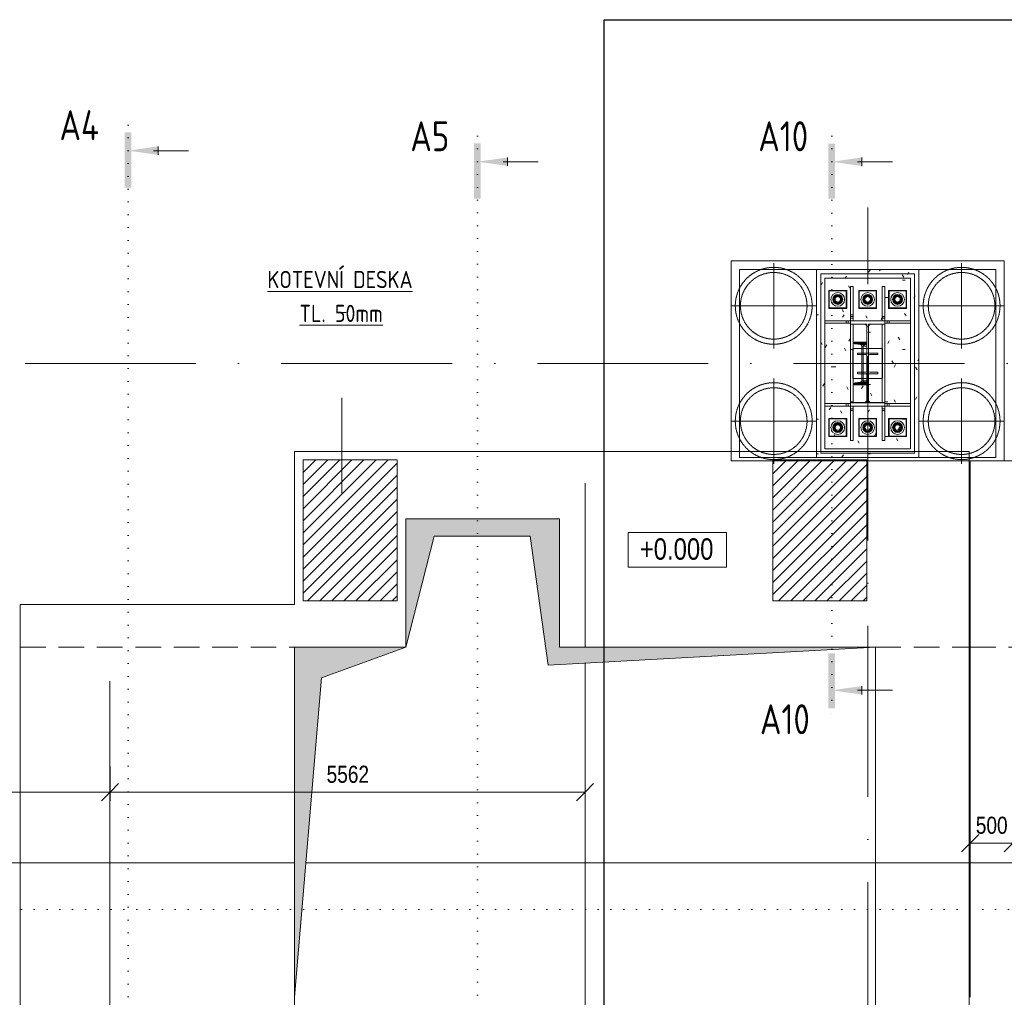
# Model space of a CAD drawing. Header units: millimetres. Extents: x 75701 to 402820, y 135 to 33652.
# Tile 20 of 52: x 127840 to 139370, y 21070 to 32514. Entities that reach past the tile are written whole.
import ezdxf

# ---------------------------------------------------------------- set-up
doc = ezdxf.new("R2010")
doc.units = ezdxf.units.MM
for name, pattern in [('A_CARA_07', [7, 5, -2]), ('A_CARA_15', [7.6, 5, -1.3, 0, -1.3]), ('Tečkovaná 1_5mm', [150, 0, -150]), ('Čerchovaná 20mm', [3000, 2000, -500, 0, -500]), ('Čárkovaná 3mm_mezera 1_5', [450, 300, -150])]:
    doc.linetypes.add(name, pattern=pattern)
for name, color, linetype, lineweight in [('11542_003_OK-HALA_TaO-1_ET_R01_AciS_2025-04-14_sloupy_dwg', 150, 'Continuous', 9), ('CA_KOTY', 3, 'Continuous', 9), ('CA_KOTY-100', 3, 'Continuous', 9), ('CA_NEVHRA', 3, 'A_CARA_07', 9), ('CA_OSY', 5, 'A_CARA_15', 9), ('CA_POHHRA18', 9, 'Continuous', 9), ('CA_POHHRA25', 7, 'Continuous', 13), ('CA_PSVBUB', 3, 'Continuous', 9), ('CA_REZYZNACKY', 1, 'Continuous', 9), ('CA_ZAKLADY25', 7, 'Continuous', 13), ('Konstrukční přípoje', 7, 'Continuous', 13), ('Konstrukční výztuhy', 7, 'Continuous', 13), ('SS_HALA_TaO-DODAVKA_STAVEBNI', 150, 'Continuous', 9), ('SS_HALA_TaO-PODLITI', 150, 'Continuous', 9), ('SS_HALA_TaO-SLOUP', 150, 'Continuous', 9), ('SS_HALA_TaO-SLOUP-R01', 150, 'Continuous', 9)]:
    doc.layers.add(name, color=color, linetype=linetype, lineweight=lineweight)
doc.styles.add('Arial_2', font='arial.ttf', dxfattribs={"width": 0.8, "height": 200})
doc.styles.add('Arial_3', font='arial.ttf', dxfattribs={"width": 0.8, "height": 250})
doc.styles.add('ISOCPEUR', font='isocpeur.ttf', dxfattribs={"width": 0.85, "height": 200})
doc.styles.add('ISOCPEUR_B', font='txt', dxfattribs={"width": 0.8, "height": 350})
doc.dimstyles.new('HP_Přímá_-_2_mm_Ariel_1-100', dxfattribs={"dimscale": 304.8, "dimtxt": 204.05188, "dimasz": 0.656168, "dimexe": 0.328084, "dimexo": 0.0625, "dimgap": 0.164042, "dimtad": 1, "dimdec": 0, "dimzin": 0, "dimdsep": 46, "dimtxsty": 'Arial_2', "dimblk1": 'OBLIQUE', "dimblk2": 'OBLIQUE', "dimsah": 1, "dimcen": 0.09, "dimazin": 0, "dimtfac": 1, "dimtdec": 4, "dimtix": 1, "dimtmove": 0, "dimatfit": 3, "dimfxl": 0.984252, "dimfxlon": 1, "dimtvp": 1, "dimtolj": 1, "dimtzin": 0, "dimarcsym": 2})
pattern_1 = [(45, (-140, 0), (-70.71068, 70.71068), [])]

# ---------------------------------------------------------------- blocks, each defined once
blk = doc.blocks.new('11542_003_OK-HALA_TaO-1_ET_R01_AciS_2025-04-14_sloupy_dwg-V8-525_600')
at = {"layer": '11542_003_OK-HALA_TaO-1_ET_R01_AciS_2025-04-14_sloupy_dwg'}
for p, q in [((137970, 28990), (137570, 28990)), ((137570, 28990), (137570, 28950)), ((137570, 28950), (137760, 28950)), ((137760, 28950), (137760, 28030)), ((137780, 28030), (137780, 28950)), ((137780, 28950), (137970, 28950)), ((137970, 28950), (137970, 28990)), ((137760, 28740), (137613, 28740)), ((137613, 28740), (137613, 28729)), ((137623, 28718), (137684, 28710)), ((137735, 28710), (137760, 28713)), ((137760, 28713), (137760, 28740)), ((137700, 28692), (137700, 28288)), ((137719, 28288), (137719, 28692)), ((137613, 28251), (137613, 28240)), ((137684, 28270), (137623, 28262)), ((137760, 28267), (137735, 28270)), ((137760, 28240), (137760, 28267)), ((137613, 28240), (137760, 28240)), ((137760, 28030), (137570, 28030)), ((137570, 28030), (137570, 27990)), ((137970, 28030), (137780, 28030)), ((137970, 27990), (137970, 28030)), ((137570, 27990), (137970, 27990))]:
    blk.add_line(p, q, dxfattribs=at)
at = {"layer": '11542_003_OK-HALA_TaO-1_ET_R01_AciS_2025-04-14_sloupy_dwg', "flags": 128}
for points in [[(137613, 28729), (137613, 28726), (137614, 28724), (137616, 28722), (137618, 28720), (137620, 28719), (137623, 28718)], [(137684, 28710), (137688, 28709), (137692, 28707), (137696, 28704), (137698, 28700), (137700, 28696), (137700, 28692)], [(137719, 28692), (137720, 28696), (137721, 28700), (137724, 28704), (137727, 28707), (137731, 28709), (137735, 28710)], [(137623, 28262), (137620, 28261), (137618, 28260), (137616, 28258), (137614, 28256), (137613, 28254), (137613, 28251)], [(137700, 28288), (137700, 28284), (137698, 28280), (137696, 28276), (137692, 28273), (137688, 28271), (137684, 28270)], [(137735, 28270), (137731, 28271), (137727, 28273), (137724, 28276), (137721, 28280), (137720, 28284), (137719, 28288)]]:
    blk.add_lwpolyline(points, dxfattribs=at)
at = {"layer": 'SS_HALA_TaO-DODAVKA_STAVEBNI'}
for p, q in [((137420, 29292), (137375, 29266)), ((137375, 29266), (137420, 29292)), ((137465, 29266), (137420, 29292)), ((137420, 29292), (137465, 29266)), ((137770, 29292), (137725, 29266)), ((137725, 29266), (137770, 29292)), ((137815, 29266), (137770, 29292)), ((137770, 29292), (137815, 29266)), ((138120, 29292), (138075, 29266)), ((138075, 29266), (138120, 29292)), ((138165, 29266), (138120, 29292)), ((138120, 29292), (138165, 29266)), ((137375, 29266), (137375, 29214)), ((137375, 29214), (137375, 29266)), ((137375, 29214), (137420, 29188)), ((137420, 29188), (137375, 29214)), ((137420, 29188), (137465, 29214)), ((137465, 29214), (137420, 29188)), ((137465, 29214), (137465, 29266)), ((137465, 29266), (137465, 29214)), ((137725, 29266), (137725, 29214)), ((137725, 29214), (137725, 29266)), ((137725, 29214), (137770, 29188)), ((137770, 29188), (137725, 29214)), ((137770, 29188), (137815, 29214)), ((137815, 29214), (137770, 29188)), ((137815, 29214), (137815, 29266)), ((137815, 29266), (137815, 29214)), ((138075, 29266), (138075, 29214)), ((138075, 29214), (138075, 29266)), ((138075, 29214), (138120, 29188)), ((138120, 29188), (138075, 29214)), ((138120, 29188), (138165, 29214)), ((138165, 29214), (138120, 29188)), ((138165, 29214), (138165, 29266)), ((138165, 29266), (138165, 29214)), ((137420, 27792), (137375, 27766)), ((137375, 27766), (137420, 27792)), ((137465, 27766), (137420, 27792)), ((137420, 27792), (137465, 27766)), ((137770, 27792), (137725, 27766)), ((137725, 27766), (137770, 27792)), ((137815, 27766), (137770, 27792)), ((137770, 27792), (137815, 27766)), ((138120, 27792), (138075, 27766)), ((138075, 27766), (138120, 27792)), ((138165, 27766), (138120, 27792)), ((138120, 27792), (138165, 27766)), ((137375, 27766), (137375, 27714)), ((137375, 27714), (137375, 27766)), ((137375, 27714), (137420, 27688)), ((137420, 27688), (137375, 27714)), ((137420, 27688), (137465, 27714)), ((137465, 27714), (137420, 27688)), ((137465, 27714), (137465, 27766)), ((137465, 27766), (137465, 27714)), ((137725, 27766), (137725, 27714)), ((137725, 27714), (137725, 27766)), ((137725, 27714), (137770, 27688)), ((137770, 27688), (137725, 27714)), ((137770, 27688), (137815, 27714)), ((137815, 27714), (137770, 27688)), ((137815, 27714), (137815, 27766)), ((137815, 27766), (137815, 27714)), ((138075, 27766), (138075, 27714)), ((138075, 27714), (138075, 27766)), ((138075, 27714), (138120, 27688)), ((138120, 27688), (138075, 27714)), ((138120, 27688), (138165, 27714)), ((138165, 27714), (138120, 27688)), ((138165, 27714), (138165, 27766)), ((138165, 27766), (138165, 27714))]:
    blk.add_line(p, q, dxfattribs=at)
for centre, radius, start, end in [((137420, 29240), 57.5, 0, 180), ((137420, 29240), 57.5, 0, 180), ((137770, 29240), 57.5, 0, 180), ((137770, 29240), 57.5, 0, 180), ((138120, 29240), 57.5, 0, 180), ((138120, 29240), 57.5, 0, 180), ((137420, 29240), 57.5, 180, 0), ((137420, 29240), 57.5, 180, 0), ((137420, 29240), 32, 0, 180), ((137420, 29240), 32, 0, 180), ((137420, 29240), 32, 0, 180), ((137420, 29240), 32, 0, 180), ((137420, 29240), 32, 180, 0), ((137420, 29240), 32, 180, 0), ((137420, 29240), 32, 180, 0), ((137420, 29240), 32, 180, 0), ((137770, 29240), 57.5, 180, 0), ((137770, 29240), 57.5, 180, 0), ((137770, 29240), 32, 0, 180), ((137770, 29240), 32, 0, 180), ((137770, 29240), 32, 0, 180), ((137770, 29240), 32, 0, 180), ((137770, 29240), 32, 180, 0), ((137770, 29240), 32, 180, 0), ((137770, 29240), 32, 180, 0), ((137770, 29240), 32, 180, 0), ((138120, 29240), 57.5, 180, 0), ((138120, 29240), 57.5, 180, 0), ((138120, 29240), 32, 0, 180), ((138120, 29240), 32, 0, 180), ((138120, 29240), 32, 0, 180), ((138120, 29240), 32, 0, 180), ((138120, 29240), 32, 180, 0), ((138120, 29240), 32, 180, 0), ((138120, 29240), 32, 180, 0), ((138120, 29240), 32, 180, 0), ((137420, 27740), 57.5, 0, 180), ((137420, 27740), 57.5, 0, 180), ((137770, 27740), 57.5, 0, 180), ((137770, 27740), 57.5, 0, 180), ((138120, 27740), 57.5, 0, 180), ((138120, 27740), 57.5, 0, 180), ((137420, 27740), 57.5, 180, 0), ((137420, 27740), 57.5, 180, 0), ((137420, 27740), 32, 0, 180), ((137420, 27740), 32, 0, 180), ((137420, 27740), 32, 0, 180), ((137420, 27740), 32, 0, 180), ((137420, 27740), 32, 180, 0), ((137420, 27740), 32, 180, 0), ((137420, 27740), 32, 180, 0), ((137420, 27740), 32, 180, 0), ((137770, 27740), 57.5, 180, 0), ((137770, 27740), 57.5, 180, 0), ((137770, 27740), 32, 0, 180), ((137770, 27740), 32, 0, 180), ((137770, 27740), 32, 0, 180), ((137770, 27740), 32, 0, 180), ((137770, 27740), 32, 180, 0), ((137770, 27740), 32, 180, 0), ((137770, 27740), 32, 180, 0), ((137770, 27740), 32, 180, 0), ((138120, 27740), 57.5, 180, 0), ((138120, 27740), 57.5, 180, 0), ((138120, 27740), 32, 0, 180), ((138120, 27740), 32, 0, 180), ((138120, 27740), 32, 0, 180), ((138120, 27740), 32, 0, 180), ((138120, 27740), 32, 180, 0), ((138120, 27740), 32, 180, 0), ((138120, 27740), 32, 180, 0), ((138120, 27740), 32, 180, 0)]:
    blk.add_arc(centre, radius, start, end, dxfattribs=at)
at = {"layer": 'SS_HALA_TaO-PODLITI'}
for p, q in [((138320, 29540), (137220, 29540)), ((137220, 29540), (138320, 29540)), ((137220, 29540), (137220, 27440)), ((137220, 27440), (137220, 29540)), ((138320, 27440), (138320, 29540)), ((138320, 29540), (138320, 27440)), ((137220, 27440), (138320, 27440)), ((138320, 27440), (137220, 27440))]:
    blk.add_line(p, q, dxfattribs=at)
at = {"layer": 'SS_HALA_TaO-SLOUP'}
for p, q in [((137270, 27490), (137270, 29490)), ((137270, 29490), (137270, 27490)), ((137270, 29490), (138270, 29490)), ((138270, 29490), (137270, 29490)), ((138270, 29490), (138270, 27490)), ((138270, 27490), (138270, 29490)), ((137525, 29345), (137315, 29345)), ((137315, 29345), (137525, 29345)), ((137315, 29345), (137315, 29135)), ((137315, 29135), (137315, 29345)), ((137525, 29135), (137525, 29345)), ((137525, 29345), (137525, 29135)), ((137570, 29390), (137600, 29390)), ((137600, 29390), (137570, 29390)), ((137570, 29390), (137570, 29040)), ((137570, 29020), (137570, 29390)), ((137600, 29040), (137600, 29390)), ((137600, 29390), (137600, 29020)), ((137875, 29345), (137665, 29345)), ((137665, 29345), (137875, 29345)), ((137665, 29345), (137665, 29135)), ((137665, 29135), (137665, 29345)), ((137875, 29135), (137875, 29345)), ((137875, 29345), (137875, 29135)), ((137940, 29390), (137940, 29040)), ((137940, 29020), (137940, 29390)), ((137940, 29390), (137970, 29390)), ((137940, 29390), (137970, 29390)), ((137970, 29040), (137970, 29390)), ((137970, 29390), (137970, 29020)), ((138225, 29345), (138015, 29345)), ((138015, 29345), (138225, 29345)), ((138015, 29345), (138015, 29135)), ((138015, 29135), (138015, 29345)), ((138225, 29135), (138225, 29345)), ((138225, 29345), (138225, 29135)), ((137315, 29135), (137525, 29135)), ((137525, 29135), (137315, 29135)), ((137665, 29135), (137875, 29135)), ((137875, 29135), (137665, 29135)), ((138015, 29135), (138225, 29135)), ((138225, 29135), (138015, 29135)), ((137520, 28990), (137270, 28990)), ((137270, 28990), (137540, 28990)), ((137270, 28960), (137270, 28990)), ((137270, 28960), (137270, 28990)), ((137270, 28960), (137520, 28960)), ((137540, 28960), (137270, 28960)), ((137570, 28990), (137520, 28990)), ((137520, 28990), (137520, 28960)), ((137520, 28960), (137570, 28960)), ((137540, 28990), (137570, 28990)), ((137540, 28960), (137540, 28990)), ((137570, 28960), (137540, 28960)), ((137570, 29040), (137570, 28990)), ((137600, 29040), (137570, 29040)), ((137600, 29020), (137570, 29020)), ((137570, 28990), (137570, 29020)), ((137570, 28990), (137570, 28950)), ((137970, 28990), (137570, 28990)), ((137600, 28990), (137570, 28990)), ((137600, 28990), (137570, 28990)), ((137570, 28960), (137570, 28990)), ((137570, 28960), (137570, 28990)), ((137570, 28950), (137760, 28950)), ((137600, 28950), (137570, 28950)), ((137570, 28950), (137570, 28030)), ((137600, 28950), (137570, 28950)), ((137570, 28030), (137570, 28950)), ((137570, 28949), (137740, 28949)), ((137740, 28949), (137570, 28949)), ((137570, 28031), (137570, 28949)), ((137570, 28949), (137570, 28031)), ((137600, 28990), (137600, 29040)), ((137600, 29020), (137600, 28990)), ((137600, 28030), (137600, 28950)), ((137600, 28950), (137600, 28030)), ((137740, 28949), (137760, 28929)), ((137760, 28929), (137740, 28949)), ((137760, 28950), (137760, 28030)), ((137780, 28950), (137970, 28950)), ((137780, 28030), (137780, 28950)), ((137780, 28929), (137800, 28949)), ((137800, 28949), (137780, 28929)), ((137800, 28949), (137970, 28949)), ((137970, 28949), (137800, 28949)), ((137970, 29040), (137940, 29040)), ((137940, 29040), (137940, 28990)), ((137940, 28990), (137940, 29020)), ((137940, 29020), (137970, 29020)), ((137940, 28990), (137970, 28990)), ((137940, 28990), (137970, 28990)), ((137940, 28950), (137940, 28030)), ((137970, 28950), (137940, 28950)), ((137970, 28950), (137940, 28950)), ((137940, 28030), (137940, 28950)), ((137970, 28990), (137970, 29040)), ((137970, 29020), (137970, 28990)), ((137970, 28950), (137970, 28990)), ((137970, 28990), (138000, 28990)), ((137970, 28960), (137970, 28990)), ((137970, 28960), (137970, 28990)), ((138020, 28990), (137970, 28990)), ((138000, 28960), (137970, 28960)), ((137970, 28960), (138020, 28960)), ((137970, 28030), (137970, 28950)), ((137970, 28950), (137970, 28030)), ((137970, 28949), (137970, 28031)), ((137970, 28031), (137970, 28949)), ((138000, 28990), (138270, 28990)), ((138000, 28960), (138000, 28990)), ((138270, 28960), (138000, 28960)), ((138270, 28990), (138020, 28990)), ((138020, 28960), (138020, 28990)), ((138020, 28960), (138270, 28960)), ((138270, 28990), (138270, 28960)), ((138270, 28960), (138270, 28990)), ((137760, 28929), (137760, 28051)), ((137760, 28051), (137760, 28929)), ((137780, 28051), (137780, 28929)), ((137780, 28929), (137780, 28051)), ((137650, 28610), (137890, 28610)), ((137890, 28610), (137650, 28610)), ((137650, 28593), (137650, 28610)), ((137650, 28610), (137650, 28593)), ((137890, 28610), (137890, 28593)), ((137890, 28593), (137890, 28610)), ((137744, 28593), (137650, 28593)), ((137650, 28593), (137744, 28593)), ((137765, 28408), (137765, 28572)), ((137765, 28572), (137765, 28408)), ((137775, 28572), (137775, 28408)), ((137775, 28408), (137775, 28572)), ((137890, 28593), (137796, 28593)), ((137796, 28593), (137890, 28593)), ((137650, 28387), (137744, 28387)), ((137744, 28387), (137650, 28387)), ((137650, 28370), (137650, 28387)), ((137650, 28387), (137650, 28370)), ((137890, 28370), (137650, 28370)), ((137650, 28370), (137890, 28370)), ((137796, 28387), (137890, 28387)), ((137890, 28387), (137796, 28387)), ((137890, 28387), (137890, 28370)), ((137890, 28370), (137890, 28387)), ((137270, 27990), (137270, 28020)), ((137270, 28020), (137270, 27990)), ((137520, 28020), (137270, 28020)), ((137270, 28020), (137540, 28020)), ((137570, 28020), (137520, 28020)), ((137520, 28020), (137520, 27990)), ((137540, 28020), (137540, 27990)), ((137540, 28020), (137570, 28020)), ((137740, 28031), (137570, 28031)), ((137570, 28031), (137740, 28031)), ((137760, 28030), (137570, 28030)), ((137570, 28030), (137570, 27990)), ((137570, 28030), (137600, 28030)), ((137600, 28030), (137570, 28030)), ((137570, 28020), (137570, 27990)), ((137570, 28020), (137570, 27990)), ((137760, 28051), (137740, 28031)), ((137740, 28031), (137760, 28051)), ((137800, 28031), (137780, 28051)), ((137780, 28051), (137800, 28031)), ((137970, 28030), (137780, 28030)), ((137970, 28031), (137800, 28031)), ((137800, 28031), (137970, 28031)), ((137940, 28030), (137970, 28030)), ((137970, 28030), (137940, 28030)), ((137970, 27990), (137970, 28030)), ((138020, 28020), (137970, 28020)), ((137970, 28020), (137970, 27990)), ((137970, 28020), (137970, 27990)), ((137970, 28020), (138000, 28020)), ((138000, 28020), (138000, 27990)), ((138000, 28020), (138270, 28020)), ((138020, 27990), (138020, 28020)), ((138270, 28020), (138020, 28020)), ((138270, 28020), (138270, 27990)), ((138270, 28020), (138270, 27990)), ((137270, 27990), (137520, 27990)), ((137540, 27990), (137270, 27990)), ((137520, 27990), (137570, 27990)), ((137570, 27990), (137540, 27990)), ((137570, 27990), (137970, 27990)), ((137570, 27990), (137570, 27940)), ((137600, 27990), (137570, 27990)), ((137600, 27990), (137570, 27990)), ((137570, 27960), (137570, 27990)), ((137600, 27960), (137570, 27960)), ((137570, 27590), (137570, 27960)), ((137570, 27940), (137600, 27940)), ((137570, 27940), (137570, 27590)), ((137600, 27940), (137600, 27990)), ((137600, 27990), (137600, 27960)), ((137600, 27960), (137600, 27590)), ((137600, 27590), (137600, 27940)), ((137940, 27960), (137940, 27990)), ((137940, 27990), (137970, 27990)), ((137940, 27990), (137970, 27990)), ((137940, 27990), (137940, 27940)), ((137940, 27590), (137940, 27960)), ((137940, 27960), (137970, 27960)), ((137940, 27940), (137940, 27590)), ((137940, 27940), (137970, 27940)), ((137970, 27990), (137970, 27960)), ((137970, 27940), (137970, 27990)), ((137970, 27990), (138020, 27990)), ((138000, 27990), (137970, 27990)), ((137970, 27960), (137970, 27590)), ((137970, 27590), (137970, 27940)), ((138270, 27990), (138000, 27990)), ((138020, 27990), (138270, 27990)), ((137525, 27845), (137315, 27845)), ((137315, 27845), (137525, 27845)), ((137315, 27845), (137315, 27635)), ((137315, 27635), (137315, 27845)), ((137525, 27635), (137525, 27845)), ((137525, 27845), (137525, 27635)), ((137875, 27845), (137665, 27845)), ((137665, 27845), (137875, 27845)), ((137665, 27845), (137665, 27635)), ((137665, 27635), (137665, 27845)), ((137875, 27635), (137875, 27845)), ((137875, 27845), (137875, 27635)), ((138225, 27845), (138015, 27845)), ((138015, 27845), (138225, 27845)), ((138015, 27845), (138015, 27635)), ((138015, 27635), (138015, 27845)), ((138225, 27635), (138225, 27845)), ((138225, 27845), (138225, 27635)), ((137315, 27635), (137525, 27635)), ((137525, 27635), (137315, 27635)), ((137600, 27590), (137570, 27590)), ((137600, 27590), (137570, 27590)), ((137665, 27635), (137875, 27635)), ((137875, 27635), (137665, 27635)), ((137970, 27590), (137940, 27590)), ((137940, 27590), (137970, 27590)), ((138015, 27635), (138225, 27635)), ((138225, 27635), (138015, 27635)), ((138270, 27490), (137270, 27490)), ((137270, 27490), (138270, 27490))]:
    blk.add_line(p, q, dxfattribs=at)
for centre, radius, start, end in [((137420, 29240), 45, 0, 180), ((137420, 29240), 45, 0, 180), ((137420, 29240), 45, 180, 0), ((137420, 29240), 45, 180, 0), ((137420, 29240), 35, 0, 180), ((137420, 29240), 35, 0, 180), ((137420, 29240), 35, 180, 0), ((137420, 29240), 35, 180, 0), ((137770, 29240), 45, 0, 180), ((137770, 29240), 45, 0, 180), ((137770, 29240), 45, 180, 0), ((137770, 29240), 45, 180, 0), ((137770, 29240), 35, 0, 180), ((137770, 29240), 35, 0, 180), ((137770, 29240), 35, 180, 0), ((137770, 29240), 35, 180, 0), ((138120, 29240), 45, 0, 180), ((138120, 29240), 45, 0, 180), ((138120, 29240), 45, 180, 0), ((138120, 29240), 45, 180, 0), ((138120, 29240), 35, 0, 180), ((138120, 29240), 35, 0, 180), ((138120, 29240), 35, 180, 0), ((138120, 29240), 35, 180, 0), ((137744, 28572), 21, 0, 90), ((137744, 28572), 21, 0, 90), ((137796, 28572), 21, 90, 180), ((137796, 28572), 21, 90, 180), ((137744, 28408), 21, 270, 0), ((137744, 28408), 21, 270, 0), ((137796, 28408), 21, 180, 270), ((137796, 28408), 21, 180, 270), ((137420, 27740), 45, 0, 180), ((137420, 27740), 45, 0, 180), ((137420, 27740), 45, 180, 0), ((137420, 27740), 45, 180, 0), ((137420, 27740), 35, 0, 180), ((137420, 27740), 35, 0, 180), ((137420, 27740), 35, 180, 0), ((137420, 27740), 35, 180, 0), ((137770, 27740), 45, 0, 180), ((137770, 27740), 45, 0, 180), ((137770, 27740), 45, 180, 0), ((137770, 27740), 45, 180, 0), ((137770, 27740), 35, 0, 180), ((137770, 27740), 35, 0, 180), ((137770, 27740), 35, 180, 0), ((137770, 27740), 35, 180, 0), ((138120, 27740), 45, 0, 180), ((138120, 27740), 45, 0, 180), ((138120, 27740), 45, 180, 0), ((138120, 27740), 45, 180, 0), ((138120, 27740), 35, 0, 180), ((138120, 27740), 35, 0, 180), ((138120, 27740), 35, 180, 0), ((138120, 27740), 35, 180, 0)]:
    blk.add_arc(centre, radius, start, end, dxfattribs=at)
at = {"layer": 'SS_HALA_TaO-SLOUP-R01'}
for p, q in [((137749, 28740), (137613, 28740)), ((137613, 28729), (137749, 28729)), ((137623, 28718), (137758, 28718)), ((137684, 28710), (137760, 28710)), ((137760, 28710), (137735, 28710)), ((137749, 28729), (137749, 28740)), ((137749, 28740), (137760, 28740)), ((137760, 28718), (137758, 28718)), ((137760, 28740), (137760, 28718)), ((137760, 28710), (137760, 28718)), ((137760, 28713), (137760, 28710)), ((137700, 28692), (137760, 28692)), ((137760, 28692), (137719, 28692)), ((137760, 28692), (137760, 28288)), ((137760, 28288), (137760, 28692)), ((137613, 28251), (137749, 28251)), ((137623, 28262), (137758, 28262)), ((137684, 28270), (137760, 28270)), ((137700, 28288), (137760, 28288)), ((137760, 28288), (137719, 28288)), ((137760, 28270), (137735, 28270)), ((137749, 28240), (137749, 28251)), ((137758, 28262), (137760, 28262)), ((137760, 28270), (137760, 28267)), ((137760, 28262), (137760, 28270)), ((137760, 28262), (137760, 28240)), ((137613, 28240), (137749, 28240)), ((137760, 28240), (137749, 28240))]:
    blk.add_line(p, q, dxfattribs=at)
at = {"layer": 'SS_HALA_TaO-SLOUP-R01', "flags": 128}
for points in [[(137758, 28718), (137751, 28722), (137749, 28729)], [(137760, 28710), (137760, 28708), (137760, 28704), (137760, 28698), (137760, 28692)], [(137760, 28692), (137760, 28698), (137760, 28704), (137760, 28708), (137760, 28710)], [(137749, 28251), (137751, 28258), (137758, 28262)], [(137760, 28288), (137760, 28282), (137760, 28276), (137760, 28272), (137760, 28270)], [(137760, 28270), (137760, 28272), (137760, 28276), (137760, 28282), (137760, 28288)]]:
    blk.add_lwpolyline(points, dxfattribs=at)
blk = doc.blocks.new('Plech4 - Plech-2079444-525_600')
at = {"layer": 'Konstrukční výztuhy', "lineweight": 9}
h = blk.add_hatch(dxfattribs=at)
h.set_pattern_fill('FP_5', color=252, style=0, pattern_type=2)
h.set_pattern_definition(pattern_1)
h.paths.add_polyline_path([(132120, 25710), (132120, 27360), (131020, 27360), (131020, 25710)])
h = blk.add_hatch(dxfattribs=at)
h.set_pattern_fill('FP_5', color=252, style=0, pattern_type=2)
h.set_pattern_definition(pattern_1)
h.paths.add_polyline_path([(137620, 27360), (136520, 27360), (136520, 25710), (137620, 25710)])
at = {"layer": 'Konstrukční výztuhy'}
for p, q in [((132120, 27360), (131020, 27360)), ((131020, 27360), (131020, 25710)), ((131020, 25710), (131020, 27360)), ((131020, 27360), (132120, 27360)), ((132120, 25710), (132120, 27360)), ((132120, 27360), (132120, 25710)), ((136520, 27360), (136520, 25710)), ((137620, 27360), (136520, 27360)), ((136520, 27360), (137620, 27360)), ((136520, 25710), (136520, 27360)), ((137620, 25710), (137620, 27360)), ((137620, 27360), (137620, 25710)), ((131020, 25710), (132120, 25710)), ((132120, 25710), (131020, 25710)), ((136520, 25710), (137620, 25710)), ((137620, 25710), (136520, 25710))]:
    blk.add_line(p, q, dxfattribs=at)
blk = doc.blocks.new('M_Šroub HPM-E - 64_E-1759689-525_600')
at = {"layer": 'Konstrukční přípoje'}
for p, q in [((100, 100), (-100, 100)), ((-100, 100), (-100, -100)), ((-100, -100), (-100, 100)), ((-100, 100), (100, 100)), ((0, 58), (-50, 29)), ((0, 58), (-50, 29)), ((-50, 29), (0, 58)), ((0, 58), (-50, 29)), ((-50, 29), (-50, -29)), ((-50, 29), (-50, -29)), ((-50, -29), (-50, 29)), ((-50, 29), (-50, -29)), ((50, 29), (0, 58)), ((50, 29), (0, 58)), ((0, 58), (50, 29)), ((50, 29), (0, 58)), ((50, -29), (50, 29)), ((50, -29), (50, 29)), ((50, 29), (50, -29)), ((50, -29), (50, 29)), ((100, -100), (100, 100)), ((100, 100), (100, -100)), ((-100, -100), (100, -100)), ((100, -100), (-100, -100)), ((-50, -29), (0, -58)), ((-50, -29), (0, -58)), ((0, -58), (-50, -29)), ((-50, -29), (0, -58)), ((0, -58), (50, -29)), ((0, -58), (50, -29)), ((50, -29), (0, -58)), ((0, -58), (50, -29))]:
    blk.add_line(p, q, dxfattribs=at)
for radius, start, end in [(80, 360, 180), (80, 0, 180), (80, 360, 180), (80, 0, 180), (32, 0, 180), (32, 360, 180), (32, 0, 180), (32, 0, 180), (32, 0, 180), (32, 0, 180), (32, 0, 180), (32, 0, 180), (80, 180, 360), (80, 180, 360), (80, 180, 360), (80, 180, 360), (32, 180, 360), (32, 180, 360), (32, 180, 360), (32, 180, 360), (32, 180, 360), (32, 180, 360), (32, 180, 360), (32, 180, 360)]:
    blk.add_arc((0, 0), radius, start, end, dxfattribs=at)
blk = doc.blocks.new('M_Šroub HPM-E - 64_E-1789374-525_600')
at = {"layer": 'Konstrukční přípoje'}
for p, q in [((100, 100), (-100, 100)), ((-100, 100), (-100, -100)), ((-100, -100), (-100, 100)), ((-100, 100), (100, 100)), ((0, 58), (-50, 29)), ((0, 58), (-50, 29)), ((-50, 29), (0, 58)), ((0, 58), (-50, 29)), ((-50, 29), (-50, -29)), ((-50, 29), (-50, -29)), ((-50, -29), (-50, 29)), ((-50, 29), (-50, -29)), ((50, 29), (0, 58)), ((50, 29), (0, 58)), ((0, 58), (50, 29)), ((50, 29), (0, 58)), ((50, -29), (50, 29)), ((50, -29), (50, 29)), ((50, 29), (50, -29)), ((50, -29), (50, 29)), ((100, -100), (100, 100)), ((100, 100), (100, -100)), ((-100, -100), (100, -100)), ((100, -100), (-100, -100)), ((-50, -29), (0, -58)), ((-50, -29), (0, -58)), ((0, -58), (-50, -29)), ((-50, -29), (0, -58)), ((0, -58), (50, -29)), ((0, -58), (50, -29)), ((50, -29), (0, -58)), ((0, -58), (50, -29))]:
    blk.add_line(p, q, dxfattribs=at)
for radius, start, end in [(80, 0, 180), (80, 0, 180), (80, 180, 360), (80, 180, 0), (32, 0, 180), (32, 0, 180), (32, 0, 180), (32, 0, 180), (32, 0, 180), (32, 0, 180), (32, 180, 360), (32, 180, 360), (32, 180, 360), (32, 180, 0), (32, 180, 360), (32, 180, 360)]:
    blk.add_arc((0, 0), radius, start, end, dxfattribs=at)
blk = doc.blocks.new('pilota 600 mm - D_900_780-V11-525_600')
at = {"layer": 'CA_NEVHRA'}
for p, q in [((0, 0), (0, 500)), ((-455, 0), (-500, 0)), ((0, 0), (-455, 0)), ((0, 0), (0, -500)), ((0, 0), (500, 0))]:
    blk.add_line(p, q, dxfattribs=at)
blk = doc.blocks.new('pilota 600 mm - D_900_780-V10-525_600')
at = {"layer": 'CA_NEVHRA'}
for q in [(0, 500), (-500, 0), (500, 0), (0, -500)]:
    blk.add_line((0, 0), q, dxfattribs=at)
blk = doc.blocks.new('pilota 600 mm - D_900_780-V9-525_600')
at = {"layer": 'CA_NEVHRA'}
for q in [(0, 500), (-500, 0), (0, -500), (500, 0)]:
    blk.add_line((0, 0), q, dxfattribs=at)
blk = doc.blocks.new('Řez - Номер узла_ спереди-2820152-525_600')
at = {"layer": 'CA_REZYZNACKY'}
for points in [[(7.33, 0.4), (7.33, -0.39), (0.87, -0.39), (0.87, 0.4)], [(3.5, -3.53), (2.5, -3.53), (3, 0)]]:
    blk.add_hatch(color=256, dxfattribs=at).paths.add_polyline_path(points)
for p, q in [((3, -3), (3, -7.1)), ((2.5, -3.53), (3.5, -3.53))]:
    blk.add_line(p, q, dxfattribs=at)
blk = doc.blocks.new('Řez - Номер узла_ сзади-2820151-525_600')
at = {"layer": 'CA_REZYZNACKY'}
for points in [[(7.33, 0.4), (7.33, -0.39), (0.87, -0.39), (0.87, 0.4)], [(3.5, -3.53), (2.5, -3.53), (3, 0)]]:
    blk.add_hatch(color=256, dxfattribs=at).paths.add_polyline_path(points)
for p, q in [((3, -3), (3, -7.1)), ((2.5, -3.53), (3.5, -3.53))]:
    blk.add_line(p, q, dxfattribs=at)
blk = doc.blocks.new('Výškové kóty - Obdélník kolem výškové kóty-410351-525_600')
at = {"layer": 'CA_KOTY'}
for p, q in [((6.6, 4.06), (-4.9, 4.06)), ((-4.9, 0), (-4.9, 4.06)), ((-4.9, 4.06), (6.6, 4.06)), ((6.6, 4.06), (6.6, 0)), ((6.6, 0), (-4.9, 0))]:
    blk.add_line(p, q, dxfattribs=at)
blk = doc.blocks.new('044_М_Универсальная с полкой - Označení čtvrtek-1715901-525_600')
at = {"layer": 'CA_PSVBUB'}
blk.add_line((-0.5, 0), (0.5, 0), dxfattribs=at)
blk = doc.blocks.new('DIMBLOCK79-525_600')
at = {"layer": 'CA_KOTY-100'}
for p, q in [((138970, 22874), (138970, 23174)), ((139470, 22874), (139470, 23174)), ((138970, 22874), (139070, 22974)), ((139470, 22874), (139570, 22974)), ((138970, 22874), (138870, 22774)), ((138970, 22874), (139470, 22874)), ((138970, 22874), (138970, 22774)), ((139470, 22874), (139370, 22774)), ((139470, 22874), (139470, 22774))]:
    blk.add_line(p, q, dxfattribs=at)
at = {"layer": 'CA_KOTY-100', "color": 0, "insert": (139036, 23184), "char_height": 200, "width": 440.75, "attachment_point": 1, "line_spacing_factor": 0.941778, "style": 'Arial_2'}
blk.add_mtext('500', dxfattribs=at)
blk = doc.blocks.new('_Oblique')
at = {"color": 0, "linetype": 'ByBlock', "lineweight": -2}
blk.add_line((-0.5, -0.5), (0.5, 0.5), dxfattribs=at)
blk = doc.blocks.new('DIMBLOCK93-525_600')
at = {"layer": 'CA_KOTY-100'}
for p, q in [((123335, 23471), (123335, 23771)), ((128898, 23471), (128898, 23771)), ((123335, 23471), (123435, 23571)), ((128898, 23471), (128998, 23571)), ((123335, 23471), (123235, 23371)), ((123335, 23471), (128898, 23471)), ((123335, 23471), (123335, 23371)), ((128898, 23471), (128798, 23371)), ((128898, 23471), (128898, 23371))]:
    blk.add_line(p, q, dxfattribs=at)
at = {"layer": 'CA_KOTY-100', "color": 0, "insert": (125871, 23781), "char_height": 200, "width": 587.67, "attachment_point": 1, "line_spacing_factor": 0.941778, "style": 'Arial_2'}
blk.add_mtext('5563', dxfattribs=at)
blk = doc.blocks.new('DIMBLOCK94-525_600')
at = {"layer": 'CA_KOTY-100'}
for p, q in [((128898, 23471), (128898, 23771)), ((134460, 23471), (134460, 23771)), ((128898, 23471), (128998, 23571)), ((134460, 23471), (134560, 23571)), ((128898, 23471), (128798, 23371)), ((128898, 23471), (134460, 23471)), ((128898, 23471), (128898, 23371)), ((134460, 23471), (134360, 23371)), ((134460, 23471), (134460, 23371))]:
    blk.add_line(p, q, dxfattribs=at)
at = {"layer": 'CA_KOTY-100', "color": 0, "insert": (131434, 23781), "char_height": 200, "width": 587.67, "attachment_point": 1, "line_spacing_factor": 0.941778, "style": 'Arial_2'}
blk.add_mtext('5562', dxfattribs=at)

msp = doc.modelspace()

# ---------------------------------------------------------------- hatches: boundary and pattern name
at = {"layer": 'CA_POHHRA18'}
for points in [[(134028.9, 24958.1), (137860, 25169.9), (134160, 25169.9), (134160, 26669.9), (132360, 26669.9), (132360, 25169.9), (132692.8, 26469.9), (133816.5, 26469.9)], [(131060, 21069.9), (131372.8, 24811.3), (132360, 25169.9), (131060, 25169.9)]]:
    msp.add_hatch(color=8, dxfattribs=at).paths.add_polyline_path(points)
at = {"layer": 'CA_ZAKLADY25', "lineweight": 9}
h = msp.add_hatch(dxfattribs=at)
h.set_pattern_fill('FP_1', color=256, style=0, pattern_type=2)
h.set_pattern_definition([(0, (0, 0), (812.8, 203.2), [33.528, -576.072, 33.528, -576.072, -3251.2]), (0, (0, 0), (812.8, 203.2), [-1219.2, 33.528, -1185.672, 33.528, -576.072, -1422.4]), (0, (0, 0), (812.8, 203.2), [-3048, 33.528, -372.872, 33.528, -982.472]), (120, (304.8, 101.6), (-582.37636, 602.30545), [33.528, -576.072, 33.528, -576.072, -3251.2]), (120, (304.8, 101.6), (-582.37636, 602.30545), [-1219.2, 33.528, -1185.672, 33.528, -576.072, -1422.4]), (120, (304.8, 101.6), (-582.37636, 602.30545), [-3048, 33.528, -372.872, 33.528, -982.472]), (240, (406.4, 508), (-230.42364, -805.50545), [33.528, -576.072, 33.528, -576.072, -3251.2]), (240, (406.4, 508), (-230.42364, -805.50545), [-1219.2, 33.528, -1185.672, 33.528, -576.072, -1422.4]), (240, (406.4, 508), (-230.42364, -805.50545), [-3048, 33.528, -372.872, 33.528, -982.472])])
h.paths.add_polyline_path([(138370, 29589.9), (137170, 29589.9), (137170, 27389.9), (138370, 27389.9)])

# ---------------------------------------------------------------- linework, layer by layer
at = {"color": 90, "linetype": 'A_CARA_07'}
for p, q in [((134684.7, 32514.2), (155581.7, 32514.2)), ((134684.7, 16382.5), (134684.7, 32514.2))]:
    msp.add_line(p, q, dxfattribs=at)
at = {"layer": 'CA_KOTY'}
msp.add_line((135457.5, 26106.3), (135626.2, 26106.3), dxfattribs=at)
at = {"layer": 'CA_NEVHRA'}
for p, q in [((136170, 29689.9), (139370, 29689.9)), ((136170, 27459.9), (136170, 29689.9)), ((139370, 29689.9), (136170, 29689.9)), ((136170, 29689.9), (136170, 27459.9)), ((139370, 29689.9), (139370, 27349.9)), ((139370, 27349.9), (139370, 29689.9)), ((136270, 29589.9), (136270, 27389.9)), ((137170, 29589.9), (136270, 29589.9)), ((136270, 27389.9), (136270, 29589.9)), ((136270, 29589.9), (139270, 29589.9)), ((138370, 29589.9), (137170, 29589.9)), ((139270, 29589.9), (138370, 29589.9)), ((139270, 27389.9), (139270, 29589.9)), ((139270, 29589.9), (139270, 27389.9)), ((137595, 28664.9), (137945, 28664.9)), ((137595, 28314.9), (137595, 28664.9)), ((137595, 28664.9), (137595, 28314.9)), ((137945, 28664.9), (137595, 28664.9)), ((137945, 28664.9), (137945, 28314.9)), ((137945, 28664.9), (137945, 28314.9)), ((137945, 28314.9), (137595, 28314.9)), ((137595, 28314.9), (137945, 28314.9)), ((136170, 27349.9), (136170, 27459.9)), ((136170, 27459.9), (136170, 27349.9)), ((138960, 27349.9), (136170, 27349.9)), ((136170, 27349.9), (138960, 27349.9)), ((136270, 27389.9), (137170, 27389.9)), ((136270, 27389.9), (139270, 27389.9)), ((137170, 27389.9), (138370, 27389.9)), ((138370, 27389.9), (139270, 27389.9)), ((138960, 27289.9), (138960, 27349.9)), ((138960, 27349.9), (138960, 27289.9)), ((139370, 27349.9), (138970, 27349.9)), ((138970, 27349.9), (138970, 27289.9)), ((138970, 27289.9), (138970, 27349.9)), ((138970, 27349.9), (139370, 27349.9)), ((138970, 27289.9), (138960, 27289.9)), ((138960, 27289.9), (138970, 27289.9))]:
    msp.add_line(p, q, dxfattribs=at)
for centre, radius, start, end in [((136670, 29164.9), 450, 90, 270), ((136670, 29164.9), 450, 90, 270), ((136670, 29164.9), 390, 360, 180), ((136670, 29164.9), 390, 360, 180), ((136670, 29164.9), 450, 270, 90), ((136670, 29164.9), 450, 270, 90), ((138870, 29164.9), 450, 90, 270), ((138870, 29164.9), 450, 90, 270), ((138870, 29164.9), 390, 0, 180), ((138870, 29164.9), 390, 360, 180), ((138870, 29164.9), 450, 270, 90), ((138870, 29164.9), 450, 270, 90), ((136670, 29164.9), 390, 180, 360), ((136670, 29164.9), 390, 180, 360), ((138870, 29164.9), 390, 180, 360), ((138870, 29164.9), 390, 180, 360), ((136670, 27814.9), 450, 90, 270), ((136670, 27814.9), 450, 90, 270), ((136670, 27814.9), 450, 270, 90), ((136670, 27814.9), 450, 270, 90), ((138870, 27814.9), 450, 90, 270), ((138870, 27814.9), 450, 90, 270), ((138870, 27814.9), 450, 270, 90), ((138870, 27814.9), 450, 270, 90), ((136670, 27814.9), 390, 0, 180), ((136670, 27814.9), 390, 360, 180), ((138870, 27814.9), 390, 360, 180), ((138870, 27814.9), 390, 360, 180), ((136670, 27814.9), 390, 180, 360), ((136670, 27814.9), 390, 180, 360), ((138870, 27814.9), 390, 180, 360), ((138870, 27814.9), 390, 180, 360)]:
    msp.add_arc(centre, radius, start, end, dxfattribs=at)
at = {"layer": 'CA_OSY', "linetype": 'Čerchovaná 20mm'}
for p, q in [((137770, 2417), (137770, 30314.3)), ((76900.7, 28489.9), (177171.9, 28489.9))]:
    msp.add_line(p, q, dxfattribs=at)
at = {"layer": 'CA_OSY'}
for p, q in [((134460, 27089.9), (134460, 25169.9)), ((134460, 24982), (134460, 15589.9)), ((128897.5, 24769.9), (128897.5, 19769.9)), ((120087.4, 22644.9), (131060, 22644.9)), ((131191.7, 22644.9), (139470, 22644.9))]:
    msp.add_line(p, q, dxfattribs=at)
at = {"layer": 'CA_POHHRA18'}
for p, q in [((132360, 26669.9), (132360, 25169.9)), ((134160, 26669.9), (132360, 26669.9)), ((134160, 25169.9), (134160, 26669.9)), ((132360, 25169.9), (132692.8, 26469.9)), ((132692.8, 26469.9), (133816.5, 26469.9)), ((133816.5, 26469.9), (134028.9, 24958.1)), ((131060, 25169.9), (131060, 21069.9)), ((132360, 25169.9), (131060, 25169.9)), ((131372.8, 24811.3), (132360, 25169.9)), ((134028.9, 24958.1), (137860, 25169.9)), ((137860, 25169.9), (134160, 25169.9)), ((131060, 21069.9), (131372.8, 24811.3))]:
    msp.add_line(p, q, dxfattribs=at)
at = {"layer": 'CA_POHHRA25'}
for p, q in [((138960, 27459.9), (131060, 27459.9)), ((131060, 27459.9), (131060, 25669.9)), ((138960, 18474.9), (138960, 27459.9)), ((138970, 27349.9), (138970, 25169.9)), ((131060, 25669.9), (127845, 25669.9)), ((127845, 25669.9), (127845, 20569.9)), ((127845, 25169.9), (127845, 21069.9)), ((137860, 25169.9), (137860, 20659.9)), ((138960, 25169.9), (138960, 21069.9)), ((127845, 23589.9), (127845, 23089.9)), ((138960, 23089.9), (138960, 23589.9)), ((127845, 22199.9), (127845, 21699.9)), ((138960, 21699.9), (138960, 22199.9)), ((131060, 20659.9), (131060, 21069.9))]:
    msp.add_line(p, q, dxfattribs=at)
at = {"layer": 'CA_POHHRA25', "linetype": 'Čárkovaná 3mm_mezera 1_5'}
for p, q in [((127845, 25169.9), (131060, 25169.9)), ((137860, 25169.9), (138960, 25169.9)), ((138970, 25169.9), (142265, 25169.9))]:
    msp.add_line(p, q, dxfattribs=at)
at = {"layer": 'CA_PSVBUB'}
msp.add_line((131611.8, 26973.4), (131611.8, 28086.6), dxfattribs=at)
at = {"layer": 'CA_REZYZNACKY', "linetype": 'Tečkovaná 1_5mm'}
for p, q in [((129108.4, 31280.9), (129108.4, 15079.8)), ((133200.6, 31151.9), (133200.6, 15043.6)), ((137350, 31151.1), (137350, 24363.9)), ((103693.6, 22097.6), (152560.1, 22097.6))]:
    msp.add_line(p, q, dxfattribs=at)
at = {"layer": 'CA_ZAKLADY25'}
for p, q in [((137170, 29589.9), (138370, 29589.9)), ((137170, 27389.9), (137170, 29589.9)), ((138370, 29589.9), (138370, 27389.9)), ((138370, 27389.9), (137170, 27389.9)), ((138970, 21069.9), (138970, 27349.9)), ((141765, 27349.9), (138970, 27349.9))]:
    msp.add_line(p, q, dxfattribs=at)

# ---------------------------------------------------------------- block references
at = {"layer": '11542_003_OK-HALA_TaO-1_ET_R01_AciS_2025-04-14_sloupy_dwg'}
msp.add_blockref('11542_003_OK-HALA_TaO-1_ET_R01_AciS_2025-04-14_sloupy_dwg-V8-525_600', (0, 0), dxfattribs=at)
at = {"layer": 'CA_KOTY', "extrusion": (0, 0, -1), "xscale": 99.99999999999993, "yscale": 99.99999999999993, "zscale": 99.99999999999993}
msp.add_blockref('Výškové kóty - Obdélník kolem výškové kóty-410351-525_600', (-135626.2, 26106.3), dxfattribs=at)
at = {"layer": 'CA_NEVHRA'}
for name, p, rotation in [('pilota 600 mm - D_900_780-V10-525_600', (136670, 29164.9), 269.9999999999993), ('pilota 600 mm - D_900_780-V9-525_600', (138870, 29164.9), 269.9999999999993), ('pilota 600 mm - D_900_780-V11-525_600', (136670, 27814.9), 89.99999999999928), ('pilota 600 mm - D_900_780-V10-525_600', (138870, 27814.9), 89.99999999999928)]:
    msp.add_blockref(name, p, dxfattribs=dict(at, rotation=rotation))
at = {"layer": 'CA_PSVBUB', "xscale": 99.99999999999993, "yscale": 99.99999999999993, "zscale": 99.99999999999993}
msp.add_blockref('044_М_Универсальная с полкой - Označení čtvrtek-1715901-525_600', (131611.8, 29086.6), dxfattribs=at)
at = {"layer": 'CA_REZYZNACKY', "extrusion": (0, 0, -1), "xscale": 99.99999999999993, "yscale": 99.99999999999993, "zscale": 99.99999999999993, "rotation": 270.0000000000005}
for p in [(-129108.4, 31280.9), (-133200.6, 31151.9), (-137350, 31151.1)]:
    msp.add_blockref('Řez - Номер узла_ спереди-2820152-525_600', p, dxfattribs=at)
at = {"layer": 'CA_REZYZNACKY', "xscale": 99.99999999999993, "yscale": 99.99999999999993, "zscale": 99.99999999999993, "rotation": 89.99999999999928}
msp.add_blockref('Řez - Номер узла_ сзади-2820151-525_600', (137350, 24363.9), dxfattribs=at)
at = {"layer": 'Konstrukční přípoje'}
for name, p in [('M_Šroub HPM-E - 64_E-1759689-525_600', (137420, 29239.9)), ('M_Šroub HPM-E - 64_E-1759689-525_600', (137770, 29239.9)), ('M_Šroub HPM-E - 64_E-1759689-525_600', (138120, 29239.9)), ('M_Šroub HPM-E - 64_E-1789374-525_600', (137420, 27739.9)), ('M_Šroub HPM-E - 64_E-1789374-525_600', (137770, 27739.9)), ('M_Šroub HPM-E - 64_E-1789374-525_600', (138120, 27739.9))]:
    msp.add_blockref(name, p, dxfattribs=at)
at = {"layer": 'Konstrukční výztuhy'}
msp.add_blockref('Plech4 - Plech-2079444-525_600', (140, 0), dxfattribs=at)

# ---------------------------------------------------------------- texts
at = {"layer": 'CA_KOTY', "insert": (135101.6, 26442.7), "char_height": 250, "width": 1019.231, "attachment_point": 1, "line_spacing_factor": 0.941778, "style": 'Arial_3'}
msp.add_mtext('+0.000', dxfattribs=at)
at = {"layer": 'CA_PSVBUB', "char_height": 200, "attachment_point": 1, "style": 'ISOCPEUR'}
for s, insert, width in [('\\LKOTEVNÍ DESKA', (130740.1, 29573.5), 2105.632), ('KOTEVNÍ DESKA', (130740.1, 29571.9), 2105.632), ('\\LTL. 50mm', (131116.8, 29176.7), 1192.51), ('TL. 50mm', (131116.8, 29175.1), 1192.51)]:
    msp.add_mtext(s, dxfattribs=dict(at, insert=insert, width=width))
at = {"layer": 'CA_REZYZNACKY', "char_height": 350, "attachment_point": 1, "style": 'ISOCPEUR_B'}
for s, insert, width in [('A4', (128306.3, 31454.2), 596.455), ('A5', (132414.5, 31325.1), 557.974), ('A10', (136489.5, 31324.3), 737.552), ('A10', (136508.7, 24500.1), 737.552)]:
    msp.add_mtext(s, dxfattribs=dict(at, insert=insert, width=width))

# ---------------------------------------------------------------- dimensions: what is measured, and where the dimension line sits
at = {"layer": 'CA_KOTY'}
for base, p1, p2, override, picture, middle in [((128897.5471899, 23470.9557486), (123335.0471899, 23770.9557486), (128897.5471899, 23770.9557486), {"dimpost": '<>', "dimfxl": 5562.5}, 'DIMBLOCK93-525_600', (126116.2971899, 23623.1385596)), ((134460.0471, 23470.9557), (128897.5472, 23770.9557), (134460.0471, 23770.9557), {"dimpost": '<>', "dimfxl": 5562.499953}, 'DIMBLOCK94-525_600', (131678.7972, 23623.0703)), ((139470, 22874.5), (138970, 23174.5), (139470, 23174.5), {"dimpost": '<>', "dimfxl": 500}, 'DIMBLOCK79-525_600', (139220, 23026.6))]:
    dim = msp.add_linear_dim(base=base, p1=p1, p2=p2, dimstyle='HP_Přímá_-_2_mm_Ariel_1-100', override=override, dxfattribs=at)
    dim.commit()
    dim.dimension.update_dxf_attribs({"geometry": picture, "text_midpoint": middle})

doc.saveas('drawing.dxf')
